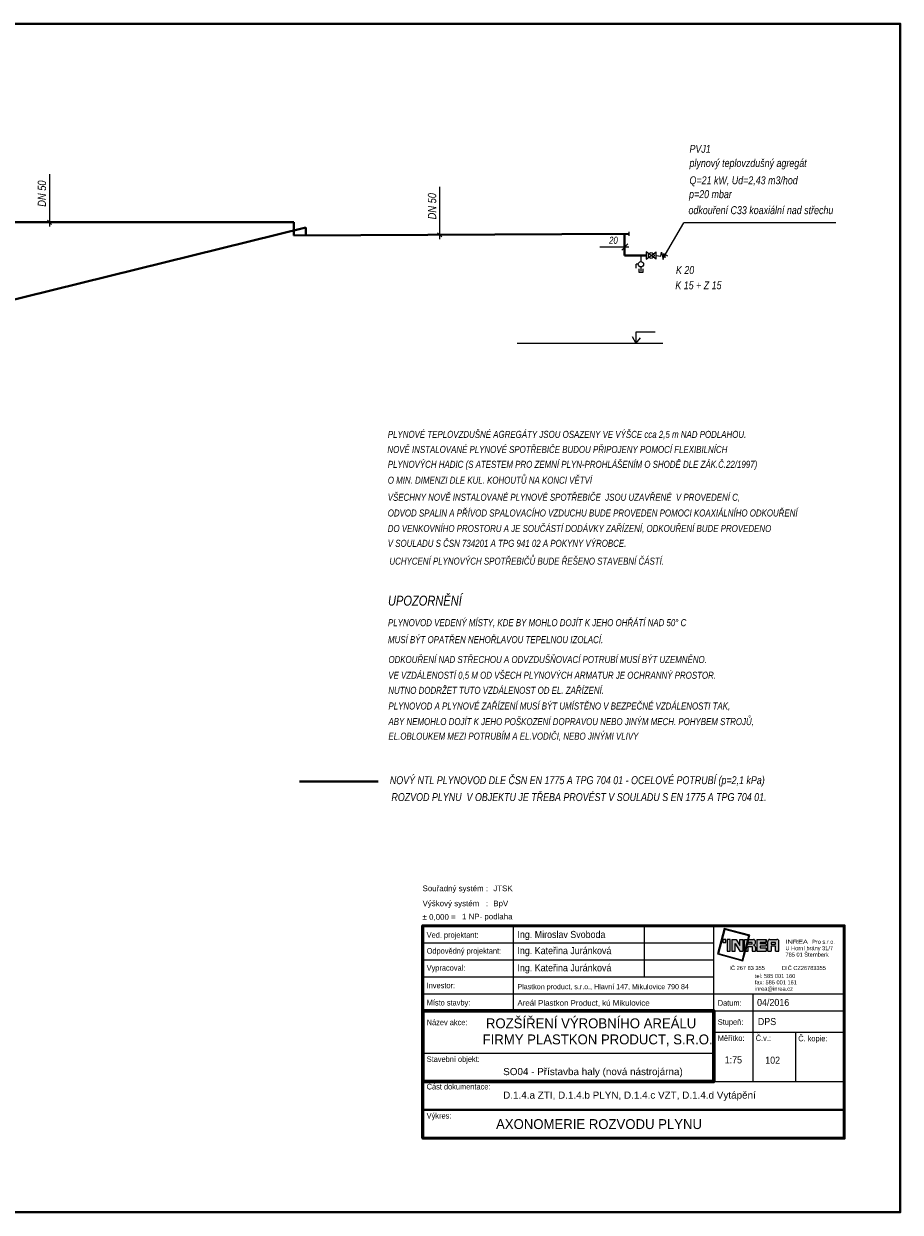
# Model space of a CAD drawing. Header units: millimetres. Extents: x 6491141 to 6692158, y 1846388 to 1929513.
# Tile 2 of 245: x 6530133 to 6553363, y 1846388 to 1877888. Entities that reach past the tile are written whole.
import ezdxf
from ezdxf.enums import TextEntityAlignment as Align

# ---------------------------------------------------------------- set-up
doc = ezdxf.new("R2010")
doc.units = ezdxf.units.MM
doc.linetypes.add('ČÁRKOVANÁX2', pattern=[38.1, 25.4, -12.7])
for name, color, linetype in [('IN_RAZITKO', 7, 'Continuous'), ('UT_popis', 7, 'Continuous'), ('ZTI_POPIS', 7, 'Continuous')]:
    doc.layers.add(name, color=color, linetype=linetype)
doc.layers.add('plyn_popis', color=7, linetype='Continuous', lineweight=18)
doc.layers.add('plyn_potrubi', color=40, linetype='PLYN2', lineweight=40)
doc.styles.add('ari-rom-uni', font='arial.ttf')
doc.styles.add('ARIAL', font='arial.ttf')
doc.styles.add('INDRA', font='ariali.ttf')
doc.styles.get("Standard").update_dxf_attribs({"font": 'romans.shx'})
doc.linetypes.add('PLYN2', pattern='A,5,-0.5,["+",Standard,S=1,R=0,X=0,Y=-0.42],-1.2', length=6.7)

# ---------------------------------------------------------------- blocks, each defined once
blk = doc.blocks.new('INREA RAZÍTKO')
at = {"layer": 'IN_RAZITKO'}
blk.add_hatch(color=256, dxfattribs=at).paths.add_polyline_path([(-3.869, 7.655), (-3.904, 7.527), (-3.878, 7.527), (-3.839, 7.673), (-4.74, 7.912), (-4.978, 7.018), (-4.08, 6.768), (-3.993, 7.115), (-4.019, 7.115), (-4.098, 6.799), (-4.947, 7.035), (-4.722, 7.882)])
h = blk.add_hatch(color=256, dxfattribs=at)
h.paths.add_polyline_path([(-4.687, 7.527), (-4.792, 7.527), (-4.792, 7.423), (-4.687, 7.423)])
h.paths.add_polyline_path([(-4.527, 7.526), (-4.642, 7.526), (-4.642, 7.115), (-4.527, 7.115)])
h.paths.add_polyline_path([(-4.317, 7.527), (-4.468, 7.527), (-4.468, 7.115), (-4.349, 7.115), (-4.349, 7.381), (-4.189, 7.115), (-4.07, 7.115), (-4.07, 7.527), (-4.189, 7.527), (-4.189, 7.315)])
h.paths.add_polyline_path([(-3.913, 7.527), (-4.023, 7.527), (-4.023, 7.115)])
h.paths.add_polyline_path([(-3.708, 7.527), (-3.877, 7.527), (-3.987, 7.115), (-3.894, 7.115), (-3.894, 7.277), (-3.757, 7.277), (-3.757, 7.115), (-3.638, 7.115), (-3.638, 7.257, 0.414214), (-3.708, 7.327, 0.414214), (-3.638, 7.397), (-3.638, 7.457, 0.414214)])
h.paths.add_polyline_path([(-3.757, 7.419), (-3.757, 7.362), (-3.894, 7.362), (-3.894, 7.419)], flags=16)
h.paths.add_polyline_path([(-3.253, 7.527), (-3.588, 7.527), (-3.588, 7.115), (-3.253, 7.115), (-3.253, 7.225), (-3.465, 7.225), (-3.465, 7.287), (-3.253, 7.287), (-3.253, 7.366), (-3.465, 7.366), (-3.465, 7.421), (-3.253, 7.421)])
h.paths.add_polyline_path([(-2.877, 7.527), (-3.131, 7.527, 0.414214), (-3.201, 7.457), (-3.201, 7.115), (-3.081, 7.115), (-3.081, 7.293), (-2.931, 7.293), (-2.931, 7.115), (-2.807, 7.115), (-2.807, 7.457, 0.414214)])
h.paths.add_polyline_path([(-2.931, 7.421), (-2.931, 7.362), (-3.081, 7.362), (-3.081, 7.421)], flags=16)
at = {"layer": 'IN_RAZITKO', "color": 7}
for p, q in [((-12.195, 8.005), (-12.195, 5.005)), ((-7.564, 8.005), (-7.564, 6.205)), ((-5.108, 2.651), (-5.108, 8.005)), ((-15.395, 7.405), (-5.108, 7.405)), ((-15.395, 6.805), (-5.108, 6.805)), ((-15.395, 6.205), (-5.108, 6.205)), ((-15.395, 5.605), (-5.108, 5.605)), ((-5.108, 5.605), (-0.505, 5.605)), ((-3.727, 5.605), (-3.727, 2.505)), ((-5.108, 5.005), (-0.505, 5.005)), ((-5.108, 4.255), (-0.505, 4.255)), ((-2.225, 4.258), (-2.225, 2.505)), ((-15.395, 3.505), (-5.108, 3.505))]:
    blk.add_line(p, q, dxfattribs=at)
at = {"layer": 'IN_RAZITKO'}
for p, q in [((-4.468, 7.527), (-4.317, 7.527)), ((-4.468, 7.527), (-4.468, 7.115)), ((-4.349, 7.115), (-4.349, 7.381)), ((-4.349, 7.381), (-4.189, 7.115)), ((-4.317, 7.527), (-4.189, 7.315)), ((-4.189, 7.315), (-4.189, 7.527)), ((-4.189, 7.527), (-4.07, 7.527)), ((-4.07, 7.115), (-4.07, 7.527)), ((-4.023, 7.115), (-4.023, 7.527)), ((-3.913, 7.527), (-4.023, 7.115)), ((-4.023, 7.527), (-3.913, 7.527)), ((-3.877, 7.527), (-3.987, 7.115)), ((-3.878, 7.527), (-3.904, 7.527)), ((-3.894, 7.362), (-3.894, 7.419)), ((-3.757, 7.419), (-3.894, 7.419)), ((-3.757, 7.362), (-3.894, 7.362)), ((-3.894, 7.115), (-3.894, 7.277)), ((-3.894, 7.277), (-3.757, 7.277)), ((-3.877, 7.527), (-3.708, 7.527)), ((-3.757, 7.362), (-3.757, 7.419)), ((-3.757, 7.277), (-3.757, 7.115)), ((-3.638, 7.397), (-3.638, 7.457)), ((-3.638, 7.257), (-3.638, 7.115)), ((-3.588, 7.527), (-3.588, 7.115)), ((-3.588, 7.527), (-3.253, 7.527)), ((-3.253, 7.421), (-3.465, 7.421)), ((-3.465, 7.421), (-3.465, 7.366)), ((-3.253, 7.366), (-3.465, 7.366)), ((-3.253, 7.287), (-3.465, 7.287)), ((-3.465, 7.287), (-3.465, 7.225)), ((-3.465, 7.225), (-3.253, 7.225)), ((-3.253, 7.527), (-3.253, 7.421)), ((-3.253, 7.421), (-3.253, 7.527)), ((-3.253, 7.366), (-3.253, 7.287)), ((-3.253, 7.225), (-3.253, 7.115)), ((-3.201, 7.115), (-3.201, 7.457)), ((-3.131, 7.527), (-2.877, 7.527)), ((-2.931, 7.421), (-3.081, 7.421)), ((-3.081, 7.421), (-3.081, 7.362)), ((-3.081, 7.362), (-2.931, 7.362)), ((-2.931, 7.293), (-3.081, 7.293)), ((-3.081, 7.293), (-3.081, 7.115)), ((-2.931, 7.362), (-2.931, 7.421)), ((-2.931, 7.115), (-2.931, 7.293)), ((-2.807, 7.115), (-2.807, 7.457)), ((-4.468, 7.115), (-4.349, 7.115)), ((-4.189, 7.115), (-4.07, 7.115)), ((-3.993, 7.115), (-4.019, 7.115)), ((-3.987, 7.115), (-3.894, 7.115)), ((-3.757, 7.115), (-3.638, 7.115)), ((-3.588, 7.115), (-3.253, 7.115)), ((-3.201, 7.115), (-3.081, 7.115)), ((-2.931, 7.115), (-2.807, 7.115)), ((-5.108, 2.505), (-0.505, 2.505))]:
    blk.add_line(p, q, dxfattribs=at)
at = {"layer": 'IN_RAZITKO', "lineweight": 50}
for points in [[(-15.4, 0.5), (-0.5, 0.5), (-0.5, 8.01), (-15.4, 8.01)], [(-15.395, 0.505), (-0.505, 0.505), (-0.505, 8.005), (-15.395, 8.005)]]:
    blk.add_lwpolyline(points, close=True, dxfattribs=at)
at = {"layer": 'IN_RAZITKO'}
for points in [[(-3.878, 7.527), (-3.839, 7.673), (-4.74, 7.912), (-4.978, 7.018), (-4.08, 6.768), (-3.993, 7.115)], [(-3.904, 7.527), (-3.869, 7.655), (-4.722, 7.882), (-4.947, 7.035), (-4.098, 6.799), (-4.019, 7.115)]]:
    blk.add_lwpolyline(points, dxfattribs=at)
for points in [[(-4.792, 7.423), (-4.687, 7.423), (-4.687, 7.527), (-4.792, 7.527)], [(-4.642, 7.115), (-4.527, 7.115), (-4.527, 7.526), (-4.642, 7.526)]]:
    blk.add_lwpolyline(points, close=True, dxfattribs=at)
at = {"layer": 'IN_RAZITKO', "lineweight": 60}
blk.add_lwpolyline([(-15.395, 2.505), (-5.108, 2.505), (-5.108, 5.005), (-15.395, 5.005)], close=True, dxfattribs=at)
at = {"layer": 'IN_RAZITKO', "const_width": 0.075}
blk.add_lwpolyline([(-15.395, 0.505), (-0.505, 0.505), (-0.505, 1.505), (-15.395, 1.505)], close=True, dxfattribs=at)
at = {"layer": 'IN_RAZITKO'}
for centre, start, end in [((-3.708, 7.457), 0, 90), ((-3.708, 7.397), 270, 360), ((-3.708, 7.257), 360, 90), ((-3.131, 7.457), 90, 180), ((-2.877, 7.457), 0, 90)]:
    blk.add_arc(centre, 0.07, start, end, dxfattribs=at)
at = {"layer": 'IN_RAZITKO', "style": 'ARIAL'}
for s, p in [('Souřadný systém :', (-15.4, 9.432)), ('Výškový systém   :', (-15.4, 8.901)), ('± 0,000 =', (-15.4, 8.423))]:
    blk.add_text(s, height=0.2, dxfattribs=at).set_placement(p, align=Align.TOP_LEFT)
at = {"layer": 'IN_RAZITKO', "color": 3, "style": 'ARIAL'}
for s, p in [('JTSK', (-12.9, 9.432)), ('BpV', (-12.9, 8.901))]:
    blk.add_text(s, height=0.2, dxfattribs=at).set_placement(p, align=Align.TOP_LEFT)
at = {"layer": 'IN_RAZITKO', "color": 7, "style": 'ari-rom-uni', "width": 0.9}
for s, p in [('Ved. projektant:', (-15.255, 7.584)), ('Odpovědný projektant:', (-15.255, 7.022)), ('Vypracoval:', (-15.255, 6.422)), ('Investor:', (-15.255, 5.801)), ('Místo stavby:', (-15.255, 5.193)), ('Datum:', (-4.968, 5.182)), ('Název akce:', (-15.255, 4.497)), ('Stupeň:', (-4.968, 4.509)), ('Měřítko:', (-4.968, 3.94)), ('Č.v.:', (-3.627, 3.94)), ('Č. kopie:', (-2.125, 3.927)), ('Stavební objekt:', (-15.255, 3.197)), ('Část dokumentace:', (-15.255, 2.225)), ('Výkres:', (-15.255, 1.196))]:
    blk.add_text(s, height=0.2, dxfattribs=at).set_placement(p)
at = {"layer": 'IN_RAZITKO', "style": 'ari-rom-uni'}
for s, p in [('U Horní brány 31/7', (-2.575, 7.103)), ('                 Pro s.r.o.', (-2.575, 7.329)), ('785 01 Šternberk', (-2.575, 6.877)), ('IČ 267 83 355           DIČ CZ26783355', (-4.556, 6.404)), ('tel: 585 001 160', (-3.657, 6.122)), ('fax: 585 001 161', (-3.657, 5.896)), ('inrea@inrea.cz', (-3.657, 5.67))]:
    blk.add_text(s, height=0.1425, dxfattribs=at).set_placement(p, align=Align.BOTTOM_LEFT)
at = {"layer": 'IN_RAZITKO', "style": 'ari-rom-uni', "width": 1.3}
blk.add_text('INREA', height=0.1425, dxfattribs=at).set_placement((-2.575, 7.331), align=Align.BOTTOM_LEFT)
at = {"layer": 'IN_RAZITKO', "color": 3, "style": 'ARIAL'}
blk.add_attdef('NULA', (-14.012, 8.227), '', height=0.2, dxfattribs=at)
at = {"layer": 'IN_RAZITKO', "style": 'ari-rom-uni', "width": 0.9, "flags": 12}
for tag, p, height in [('VEDOUCÍ-PROJEKTANT', (-12.053, 7.553), 0.25), ('ODPOVĚDNÝ-PROJEKTANT', (-12.053, 6.964), 0.25), ('VYPRACOVAL', (-12.053, 6.363), 0.25), ('INVESTOR', (-12.053, 5.774), 0.2), ('MÍSTO', (-12.053, 5.149), 0.25), ('DATUM', (-3.585, 5.185), 0.25), ('STUPEŇ', (-3.556, 4.468), 0.25)]:
    blk.add_attdef(tag, p, '', height=height, dxfattribs=at)
at = {"layer": 'IN_RAZITKO', "style": 'ari-rom-uni', "flags": 12}
for tag, height, width, p in [('NÁZEV-1', 0.35, 0.95, (-10.252, 4.438)), ('NÁZEV-2', 0.35, 0.95, (-10.252, 3.876)), ('MĚŘ', 0.25, 0.9, (-4.422, 3.031)), ('ČV', 0.25, 0.9, (-3.034, 3.031)), ('VÝKRES', 0.35, 0.95, (-10.299, 0.801))]:
    blk.add_attdef(tag, text='', height=height, dxfattribs=dict(at, width=width)).set_placement(p, align=Align.CENTER)
at = {"layer": 'IN_RAZITKO', "style": 'ari-rom-uni'}
for tag, p in [('OBJEKT', (-11.248, 2.85)), ('DOKUMENTACE', (-11.26, 1.842))]:
    blk.add_attdef(tag, p, '', height=0.25, dxfattribs=at)

msp = doc.modelspace()

# ---------------------------------------------------------------- linework, layer by layer
at = {"ltscale": 300}
msp.add_line((6546490.8, 1871745.4), (6546490.8, 1871582.8), dxfattribs=at)
at = {"linetype": 'ČÁRKOVANÁX2', "ltscale": 400}
msp.add_line((6547068.1, 1869416.1), (6543212.4, 1869416.1), dxfattribs=at)
at = {"layer": 'plyn_popis', "linetype": 'ČÁRKOVANÁX2', "ltscale": 400}
for p, q in [((6530814.3, 1873902), (6530814.3, 1872515)), ((6541155.9, 1873568.7), (6541155.9, 1872181.7)), ((6530869.9, 1872570.8), (6530758.8, 1872681.9)), ((6547081.3, 1871675.4), (6547623, 1872612.8)), ((6541211.5, 1872237.5), (6541100.4, 1872348.6)), ((6546360, 1869416.1), (6546263.4, 1869589.6)), ((6546352.4, 1869416.8), (6546481.5, 1869567.8)), ((6546360, 1869416.1), (6546360, 1869720.7)), ((6546360, 1869720.7), (6546866.9, 1869720.7))]:
    msp.add_line(p, q, dxfattribs=at)
at = {"layer": 'plyn_popis', "ltscale": 400}
for p, q in [((6546168.3, 1872368.8), (6546168.3, 1872268)), ((6551657.6, 1872612.8), (6547623, 1872612.8)), ((6546898.5, 1871745.4), (6547019.9, 1871726.9)), ((6547019.9, 1871726.9), (6547031.3, 1871829.9)), ((6547031.3, 1871829.9), (6547077.1, 1871635.4)), ((6547077.1, 1871635.4), (6547094.2, 1871795.6)), ((6547094.2, 1871795.6), (6547134.2, 1871692.6)), ((6547134.2, 1871692.6), (6547134.2, 1871772.7)), ((6547134.2, 1871772.7), (6547191.4, 1871738.4))]:
    msp.add_line(p, q, dxfattribs=at)
at = {"layer": 'plyn_popis', "ltscale": 30}
for p, q in [((6545979.9, 1871889.8), (6546142.1, 1872052.1)), ((6546171, 1871964.8), (6545403.5, 1871964.8))]:
    msp.add_line(p, q, dxfattribs=at)
at = {"layer": 'plyn_popis', "ltscale": 300}
msp.add_line((6546490.8, 1871745.4), (6546490.8, 1871582.8), dxfattribs=at)
at = {"layer": 'plyn_popis'}
for p, q in [((6546626.8, 1871647.4), (6546898.5, 1871843.4)), ((6546898.5, 1871647.4), (6546626.8, 1871843.4))]:
    msp.add_line(p, q, dxfattribs=at)
at = {"layer": 'plyn_popis', "color": 7, "linetype": 'Continuous', "lineweight": 18, "ltscale": 1000}
for p, q in [((6546421.2, 1871515.2), (6546367.3, 1871515.2)), ((6546367.3, 1871407.9), (6546367.3, 1871515.2)), ((6546490.8, 1871443.5), (6546490.8, 1871331.8)), ((6546443.1, 1871299.1), (6546443.1, 1871393.3)), ((6546540.9, 1871299.1), (6546443.1, 1871299.1)), ((6546540.9, 1871390.6), (6546540.9, 1871299.1))]:
    msp.add_line(p, q, dxfattribs=at)
at = {"layer": 'plyn_popis', "color": 1, "lineweight": 40, "ltscale": 400}
msp.add_lwpolyline([(6508812.7, 1877887.7), (6553362.7, 1877887.7), (6553362.7, 1846387.7), (6508812.7, 1846387.7)], close=True, dxfattribs=at)
at = {"layer": 'plyn_popis'}
for points in [[(6546626.8, 1871843.4), (6546626.8, 1871647.4)], [(6546898.5, 1871647.4), (6546898.5, 1871843.4)]]:
    msp.add_lwpolyline(points, dxfattribs=at)
msp.add_circle((6546762.6, 1871745.4), 75.7, dxfattribs=at)
at = {"layer": 'plyn_popis', "color": 7, "linetype": 'Continuous', "lineweight": 18, "ltscale": 1000}
msp.add_circle((6546490.8, 1871513.1), 69.6, dxfattribs=at)
at = {"layer": 'plyn_potrubi', "ltscale": 400}
for p, q in [((6517061.3, 1872626.4), (6537294.9, 1872626.4)), ((6527106.5, 1869900.3), (6537608.9, 1872487.2)), ((6537294.9, 1872274.9), (6537294.9, 1872626.4)), ((6537608.9, 1872276.4), (6537608.9, 1872487.2)), ((6537294.9, 1872274.9), (6546168.3, 1872316.6)), ((6546054.9, 1872316.1), (6546054.9, 1871745.4)), ((6546626.8, 1871745.4), (6546354.9, 1871745.4))]:
    msp.add_line(p, q, dxfattribs=at)
at = {"layer": 'plyn_potrubi', "ltscale": 200}
for p, q in [((6546054.9, 1871745.4), (6546354.9, 1871745.4)), ((6537442.8, 1857806.3), (6539528.9, 1857806.3))]:
    msp.add_line(p, q, dxfattribs=at)

# ---------------------------------------------------------------- block references
ref = msp.add_blockref('INREA RAZÍTKO', (6552253, 1847972.8), dxfattribs=dict(xscale=750, yscale=750, zscale=750))
ref.add_attrib('VEDOUCÍ-PROJEKTANT', 'Ing. Miroslav Svoboda', (6543217.1, 1853656.7), dxfattribs={"layer": 'IN_RAZITKO', "height": 187.5, "style": 'ari-rom-uni', "width": 0.9})
ref.add_attrib('ODPOVĚDNÝ-PROJEKTANT', 'Ing. Kateřina Juránková', (6543217.1, 1853227.9), dxfattribs={"layer": 'IN_RAZITKO', "height": 187.5, "style": 'ari-rom-uni', "width": 0.9})
ref.add_attrib('VYPRACOVAL', 'Ing. Kateřina Juránková', (6543217.1, 1852772.6), dxfattribs={"layer": 'IN_RAZITKO', "height": 187.5, "style": 'ari-rom-uni', "width": 0.9})
ref.add_attrib('INVESTOR', 'Plastkon product, s.r.o., Hlavní 147, Mikulovice 790 84', (6543217.1, 1852299), dxfattribs={"layer": 'IN_RAZITKO', "height": 135, "style": 'ari-rom-uni', "width": 0.8})
ref.add_attrib('MÍSTO', 'Areál Plastkon Product, kú Mikulovice', (6543217.1, 1851859), dxfattribs={"layer": 'IN_RAZITKO', "height": 150, "style": 'ari-rom-uni'})
ref.add_attrib('NÁZEV-1', 'ROZŠÍŘENÍ VÝROBNÍHO AREÁLU ', dxfattribs={"layer": 'IN_RAZITKO', "height": 262.5, "style": 'ari-rom-uni', "width": 0.95}).set_placement((6545217.9, 1851263.4), align=Align.CENTER)
ref.add_attrib('NÁZEV-2', 'FIRMY PLASTKON PRODUCT, S.R.O.', dxfattribs={"layer": 'IN_RAZITKO', "height": 262.5, "style": 'ari-rom-uni', "width": 0.95}).set_placement((6545343, 1850836.9), align=Align.CENTER)
ref.add_attrib('VÝKRES', '                                             AXONOMERIE ROZVODU PLYNU', dxfattribs={"layer": 'IN_RAZITKO', "height": 262.5, "style": 'ari-rom-uni', "width": 0.95}).set_placement((6543202.1, 1848592.6), align=Align.CENTER)
ref.add_attrib('DATUM', '04/2016', (6549568.1, 1851853.7), dxfattribs={"layer": 'IN_RAZITKO', "height": 187.5, "style": 'ari-rom-uni', "width": 0.9})
ref.add_attrib('DOKUMENTACE', 'D.1.4.a ZTI, D.1.4.b PLYN, D.1.4.c VZT, D.1.4.d Vytápění', (6542839.1, 1849398.4), dxfattribs={"layer": 'IN_RAZITKO', "height": 187.5, "style": 'ari-rom-uni'})
ref.add_attrib('MĚŘ', '1:75', dxfattribs={"layer": 'IN_RAZITKO', "height": 187.5, "style": 'ari-rom-uni', "width": 0.9}).set_placement((6548940.3, 1850332.3), align=Align.CENTER)
ref.add_attrib('ČV', '102', dxfattribs={"layer": 'IN_RAZITKO', "height": 187.5, "style": 'ari-rom-uni', "width": 0.9}).set_placement((6549981.4, 1850323.4), align=Align.CENTER)
ref.add_attrib('STUPEŇ', 'DPS', (6549589.9, 1851347.9), dxfattribs={"layer": 'IN_RAZITKO', "height": 187.5, "style": 'ari-rom-uni', "width": 0.9})
ref.add_attrib('OBJEKT', 'SO04 - Přístavba haly (nová nástrojárna)', (6542839.1, 1850021.8), dxfattribs={"layer": 'IN_RAZITKO', "height": 187.5, "style": 'ari-rom-uni'})
ref.add_attrib('NULA', '1 NP- podlaha', (6541747.8, 1854150.3), dxfattribs={"layer": 'IN_RAZITKO', "color": 3, "height": 150, "style": 'ARIAL'})

# ---------------------------------------------------------------- texts
at = {"layer": 'plyn_popis', "ltscale": 400, "style": 'INDRA', "width": 0.8}
for s, height, p in [('PVJ1 ', 210.94, (6547777.6, 1874467.5)), ('plynový teplovzdušný agregát', 210.935, (6547777.6, 1874091)), ('Q=21 kW, Ud=2,43 m3/hod', 210.935, (6547777.6, 1873633.2)), ('p=20 mbar', 210.94, (6547765.3, 1873265.4)), ('odkouření C33 koaxiální nad střechu', 210.935, (6547750.8, 1872841.9)), ('K 20', 210.94, (6547418.3, 1871255.3)), ('K 15 + Z 15', 210.935, (6547402.1, 1870851.2))]:
    msp.add_text(s, height=height, rotation=0.00002, dxfattribs=at).set_placement(p)
at = {"layer": 'plyn_popis', "linetype": 'Continuous', "style": 'INDRA', "width": 0.8}
for s, height, p in [('20', 187.5, (6545645.2, 1872056.2)), ('PLYNOVÉ TEPLOVZDUŠNÉ AGREGÁTY JSOU OSAZENY VE VÝŠCE cca 2,5 m NAD PODLAHOU.', 187.5, (6539781.3, 1866911, -1453.1)), ('NOVĚ INSTALOVANÉ PLYNOVÉ SPOTŘEBIČE BUDOU PŘIPOJENY POMOCÍ FLEXIBILNÍCH ', 187.5, (6539770.1, 1866511.1, -1453.1)), ('PLYNOVÝCH HADIC (S ATESTEM PRO ZEMNÍ PLYN-PROHLÁŠENÍM O SHODĚ DLE ZÁK.Č.22/1997)', 187.5, (6539781.3, 1866116.9, -1453.1)), ('O MIN. DIMENZI DLE KUL. KOHOUTŮ NA KONCI VĚTVÍ', 187.5, (6539781.3, 1865695.8, -1453.1)), ('VŠECHNY NOVĚ INSTALOVANÉ PLYNOVÉ SPOTŘEBIČE  JSOU UZAVŘENÉ  V PROVEDENÍ C,', 187.5, (6539780.3, 1865243.8)), ('ODVOD SPALIN A PŘÍVOD SPALOVACÍHO VZDUCHU BUDE PROVEDEN POMOCI KOAXIÁLNÍHO ODKOUŘENÍ', 187.5, (6539780.3, 1864827.2)), ('DO VENKOVNÍHO PROSTORU A JE SOUČÁSTÍ DODÁVKY ZAŘÍZENÍ, ODKOUŘENÍ BUDE PROVEDENO', 187.5, (6539780.3, 1864416.6)), ('V SOULADU S ČSN 734201 A TPG 941 02 A POKYNY VÝROBCE.', 187.5, (6539780.3, 1864023.4)), ('UCHYCENÍ PLYNOVÝCH SPOTŘEBIČŮ BUDE ŘEŠENO STAVEBNÍ ČÁSTÍ.', 187.5, (6539824.8, 1863551.2, -5855.8)), ('UPOZORNĚNÍ', 262.5, (6539786.4, 1862466.3, -6261.6)), ('PLYNOVOD VEDENÝ MÍSTY, KDE BY MOHLO DOJÍT K JEHO OHŘÁTÍ NAD 50° C ', 187.5, (6539786.4, 1861920.2, -6261.6)), ('MUSÍ BÝT OPATŘEN NEHOŘLAVOU TEPELNOU IZOLACÍ.', 187.5, (6539786.4, 1861470.5, -6261.6)), ('ODKOUŘENÍ NAD STŘECHOU A ODVZDUŠŇOVACÍ POTRUBÍ MUSÍ BÝT UZEMNĚNO.', 187.5, (6539798.4, 1860943.5, -6261.6)), ('VE VZDÁLENOSTÍ 0,5 M OD VŠECH PLYNOVÝCH ARMATUR JE OCHRANNÝ PROSTOR.', 187.5, (6539794.7, 1860526.4, -6261.6)), ('NUTNO DODRŽET TUTO VZDÁLENOST OD EL. ZAŘÍZENÍ.', 187.5, (6539794.7, 1860126.6, -6261.6)), ('PLYNOVOD A PLYNOVÉ ZAŘÍZENÍ MUSÍ BÝT UMÍSTĚNO V BEZPEČNÉ VZDÁLENOSTI TAK,', 187.5, (6539798.6, 1859711.1, -112.3)), ('ABY NEMOHLO DOJÍT K JEHO POŠKOZENÍ DOPRAVOU NEBO JINÝM MECH. POHYBEM STROJŮ,', 187.5, (6539798.6, 1859298.3, -112.3)), ('EL.OBLOUKEM MEZI POTRUBÍM A EL.VODIČI, NEBO JINÝMI VLIVY', 187.5, (6539798.6, 1858911.1, -112.3))]:
    msp.add_text(s, height=height, dxfattribs=at).set_placement(p)
at = {"layer": 'UT_popis', "linetype": 'Continuous', "style": 'INDRA', "width": 0.8}
for s, p in [('          NOVÝ NTL PLYNOVOD DLE ČSN EN 1775 A TPG 704 01 - OCELOVÉ POTRUBÍ (p=2,1 kPa)', (6539180.8, 1857733.5)), ('ROZVOD PLYNU  V OBJEKTU JE TŘEBA PROVÉST V SOULADU S EN 1775 A TPG 704 01.', (6539877.6, 1857285.8))]:
    msp.add_text(s, height=210.938, dxfattribs=at).set_placement(p)
at = {"layer": 'ZTI_POPIS', "linetype": 'ByBlock', "style": 'INDRA', "width": 0.8}
for p in [(6530722.8, 1873037.4), (6541064.4, 1872704)]:
    msp.add_text('DN 50', height=220, rotation=90, dxfattribs=at).set_placement(p)

doc.saveas('drawing.dxf')
